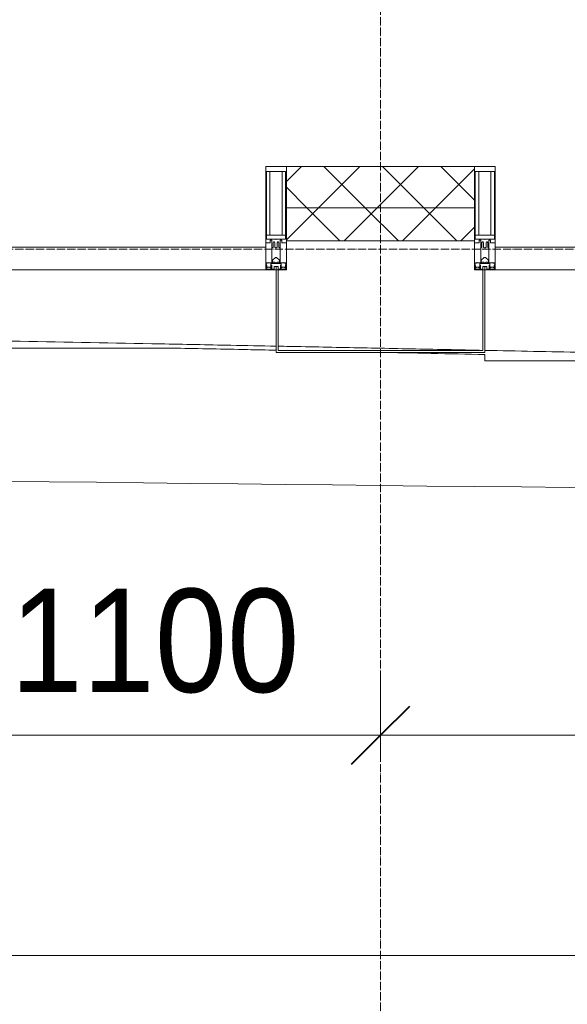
# Model space of a CAD drawing. Header units: millimetres. Extents: x 5617 to 110067, y 7718 to 195801.
# Tile 5 of 81: x 35990 to 37315, y 13573 to 15955. Entities that reach past the tile are written whole.
import ezdxf

# ---------------------------------------------------------------- set-up
doc = ezdxf.new("R2010")
doc.units = ezdxf.units.MM
doc.linetypes.add('ADSK_Линия сетки', pattern=[25, 20, -2.5, 0, -2.5])
doc.linetypes.add('Линия сетки', pattern=[25, 20, -2.5, 0, -2.5])
for name, color, linetype, lineweight in [('Импосты витража', 7, 'Continuous', 18), ('Колонны', 7, 'Continuous', 18), ('Оси', 7, 'Continuous', 9), ('Панели витража', 7, 'Continuous', 18), ('Размеры', 7, 'Continuous', 9), ('Размеры-100', 7, 'Continuous', 9), ('Стены разрез', 7, 'Continuous', 40), ('Стены штриховка', 7, 'Continuous', 40), ('Форма', 7, 'Continuous', 18), ('Формообразующий элемент-перекрытие', 7, 'Continuous', 18), ('Элементы узлов', 7, 'Continuous', 18)]:
    doc.layers.add(name, color=color, linetype=linetype, lineweight=lineweight)
doc.styles.add('Arial', font='arial.ttf', dxfattribs={"width": 0.9, "height": 250})
doc.dimstyles.new('Основной_2_5_мм', dxfattribs={"dimscale": 304.8, "dimtxt": 255.06485, "dimasz": 0.463911, "dimexe": 0.492126, "dimexo": 0.492126, "dimgap": 0.098425, "dimtad": 1, "dimdec": 0, "dimdsep": 46, "dimtxsty": 'Arial', "dimblk1": 'OBLIQUE', "dimblk2": 'OBLIQUE', "dimsah": 1, "dimcen": 0.09, "dimdle": 0.492126, "dimazin": 2, "dimtfac": 1, "dimtdec": 4, "dimtix": 1, "dimtmove": 0, "dimatfit": 3, "dimfxl": 1, "dimtvp": 1, "dimtolj": 1, "dimtzin": 0, "dimlwd": 20, "dimlwe": 20, "dimarcsym": 2})
pattern_1 = [(45, (0, 0), (-70.71068, 70.71068), []), (135, (0, 0), (-70.71068, -70.71068), [])]

# ---------------------------------------------------------------- blocks, each defined once
blk = doc.blocks.new('System Panel - A_PAN_Glass-7510832-МКСС_К4_L14_48_300_')
at = {"layer": 'Панели витража', "color": 253, "lineweight": 5, "true_color": 0xaaaaaa}
for p, q in [((656.25, 55), (-656.25, 55)), ((-656.25, 55), (-656.25, 0)), ((656.25, 0), (656.25, 55)), ((-656.25, 0), (656.25, 0))]:
    blk.add_line(p, q, dxfattribs=at)
blk = doc.blocks.new('Rectangular Mullion - 50Wx250H-2623690-МКСС_К4_L14_48_300_')
at = {"layer": 'Элементы узлов', "color": 253, "lineweight": 5, "true_color": 0xaaaaaa}
for p, q in [((-25, 65.2), (-25, 250)), ((-25, 250), (0, 250)), ((25, 250), (0, 250)), ((25, 65.2), (25, 250)), ((-23, 237.3), (0, 237.3)), ((-23, 237.3), (-23, 73.6)), ((-14.9, 84), (-14.9, 237.3)), ((23, 237.3), (0, 237.3)), ((14.9, 84), (14.9, 237.3)), ((23, 237.3), (23, 73.6)), ((0, 84), (-23, 84)), ((-0.5, 73.6), (-23, 73.6)), ((0, 84), (23, 84)), ((0.5, 73.6), (23, 73.6)), ((-14, 65.2), (-25, 65.2)), ((-14, 71.3), (-14, 65.2)), ((-10, 71.3), (-14, 71.3)), ((-10, 53), (-10, 71.3)), ((-8.7, 53), (-10, 53)), ((-10, 53), (-10, 17)), ((-8.7, 53), (-7, 54.7)), ((-7, 65.2), (-5.9, 67.3)), ((-7, 65.2), (-7, 54.7)), ((-4.1, 67.3), (-5.9, 67.3)), ((-4.1, 67.3), (-2.9, 65.1)), ((-2.9, 65.1), (-2.9, 54.6)), ((-1.3, 53), (-2.9, 54.6)), ((0, 53), (-1.3, 53)), ((0, 53), (1.3, 53)), ((1.3, 53), (2.9, 54.6)), ((4.1, 67.3), (2.9, 65.1)), ((2.9, 65.1), (2.9, 54.6)), ((4.1, 67.3), (5.9, 67.3)), ((7, 65.2), (5.9, 67.3)), ((7, 65.2), (7, 54.7)), ((8.7, 53), (7, 54.7)), ((8.7, 53), (10, 53)), ((10, 71.3), (14, 71.3)), ((10, 53), (10, 71.3)), ((10, 53), (10, 17)), ((14, 71.3), (14, 65.2)), ((14, 65.2), (25, 65.2)), ((-8.5, 23), (-1.5, 30)), ((-1.5, 30), (0, 30)), ((1.5, 30), (0, 30)), ((8.5, 23), (1.5, 30)), ((-23.8, 14.6), (-25, 14.2)), ((-25, 0), (-25, 14.2)), ((-22.3, 17), (-23.8, 17)), ((-23.8, 17), (-23.8, 14.6)), ((-22.5, 10.6), (-23.8, 14.6)), ((-22.5, 10.6), (-23.7, 9.9)), ((-23.7, 1.3), (-23.7, 9.9)), ((-23.7, 1.3), (-11.8, 1.3)), ((-23.2, 10.2), (-22.5, 8)), ((-22.5, 8), (-22.5, 4.5)), ((-21.3, 4.5), (-22.5, 4.5)), ((-22.3, 17), (-22.3, 16)), ((-22.3, 16), (-21.3, 16)), ((-19, 17.6), (-21.3, 16)), ((-21.3, 4.5), (-21.3, 6.5)), ((-21.3, 6.5), (-14.2, 6.5)), ((-18.4, 16.6), (-19, 17.6)), ((-7.4, 16.6), (-18.4, 16.6)), ((-14.2, 6.5), (-14.2, 4.5)), ((-13.2, 4.5), (-14.2, 4.5)), ((-13.2, 4.5), (-12.2, 7.2)), ((-12.7, 7.6), (-11.3, 11.4)), ((-12.7, 7.6), (-11.8, 6.9)), ((-12.2, 9), (-12.2, 14.8)), ((-12.2, 14.8), (0, 14.8)), ((-11.8, 1.3), (-11.8, 6.9)), ((-10.5, 11.2), (-11.3, 11.4)), ((-10.5, 1.5), (-10.5, 11.2)), ((-4.8, 1.5), (-10.5, 1.5)), ((-10, 17), (-7.5, 17)), ((-8.5, 18.5), (-8.5, 23)), ((-7.5, 18.5), (-8.5, 18.5)), ((-7.5, 17), (-7.5, 18.5)), ((-7.4, 18), (-7.4, 16.6)), ((-2.6, 18), (-7.4, 18)), ((0, 8), (-4.8, 8)), ((-4.8, 1.5), (-4.8, 8)), ((-2.6, 18), (-2.6, 16.8)), ((-2.6, 16.8), (0, 16.8)), ((2.6, 16.8), (0, 16.8)), ((0, 14.8), (0, 16.8)), ((0, 14.8), (0, 16.8)), ((12.2, 14.8), (0, 14.8)), ((0, 0), (0, 8)), ((0, 8), (4.8, 8)), ((0, 0), (0, 8)), ((2.6, 18), (2.6, 16.8)), ((2.6, 18), (7.4, 18)), ((4.8, 1.5), (4.8, 8)), ((4.8, 1.5), (10.5, 1.5)), ((7.4, 18), (7.4, 16.6)), ((7.4, 16.6), (18.4, 16.6)), ((7.5, 18.5), (8.5, 18.5)), ((7.5, 17), (7.5, 18.5)), ((10, 17), (7.5, 17)), ((8.5, 18.5), (8.5, 23)), ((10.5, 11.2), (11.3, 11.4)), ((10.5, 1.5), (10.5, 11.2)), ((12.7, 7.6), (11.3, 11.4)), ((12.7, 7.6), (11.8, 6.9)), ((11.8, 1.3), (11.8, 6.9)), ((23.7, 1.3), (11.8, 1.3)), ((12.2, 9), (12.2, 14.8)), ((13.2, 4.5), (12.2, 7.2)), ((13.2, 4.5), (14.2, 4.5)), ((21.3, 6.5), (14.2, 6.5)), ((14.2, 6.5), (14.2, 4.5)), ((18.4, 16.6), (19, 17.6)), ((19, 17.6), (21.3, 16)), ((22.3, 16), (21.3, 16)), ((21.3, 4.5), (21.3, 6.5)), ((21.3, 4.5), (22.5, 4.5)), ((22.3, 17), (22.3, 16)), ((22.3, 17), (23.8, 17)), ((22.5, 10.6), (23.8, 14.6)), ((22.5, 10.6), (23.7, 9.9)), ((23.2, 10.2), (22.5, 8)), ((22.5, 8), (22.5, 4.5)), ((23.7, 1.3), (23.7, 9.9)), ((23.8, 17), (23.8, 14.6)), ((23.8, 14.6), (25, 14.2)), ((25, 0), (25, 14.2)), ((-25, 0), (0, 0)), ((25, 0), (0, 0))]:
    blk.add_line(p, q, dxfattribs=at)
for centre, start, end in [((-0.5, 73.1), 360, 90), ((0.5, 73.1), 90, 180)]:
    blk.add_arc(centre, 0.5, start, end, dxfattribs=at)
blk = doc.blocks.new('Rectangular Mullion - R_StandardFrame_50Wx250H-V78-МКСС_К4_L14_48_300_')
at = {"layer": 'Импосты витража', "color": 253, "lineweight": 5, "true_color": 0xaaaaaa}
for p, q in [((-25, -250), (-25, 0)), ((-25, 0), (0, 0)), ((5, 0), (25, 0)), ((25, 0), (25, -250)), ((25, -250), (-25, -250))]:
    blk.add_line(p, q, dxfattribs=at)
blk = doc.blocks.new('Rectangular Mullion - R_StandardFrame_50Wx250H-7509108-МКСС_К4_L14_48_300_')
at = {"layer": 'Импосты витража', "color": 253, "lineweight": 5, "true_color": 0xaaaaaa}
for p, q in [((-25, -250), (-25, 0)), ((-25, 0), (-5, 0)), ((0, 0), (25, 0)), ((25, 0), (25, -250)), ((25, -250), (-25, -250))]:
    blk.add_line(p, q, dxfattribs=at)
blk = doc.blocks.new('A_SLK_PAN_Type1 - Прямой тип панели-6537690-МКСС_К4_L14_48_300_')
at = {"layer": 'Колонны', "lineweight": 5}
for p, q in [((-252.5, 200), (252.5, 200)), ((-252.5, 0), (-252.5, 200)), ((-247.5, 195), (-247.5, 0)), ((247.5, 195), (-247.5, 195)), ((247.5, 0), (247.5, 195)), ((252.5, 200), (252.5, 0)), ((-247.5, 0), (-252.5, 0)), ((252.5, 0), (247.5, 0))]:
    blk.add_line(p, q, dxfattribs=at)
blk = doc.blocks.new('A_OGR_PAN_Отлив - A_OGR_PAN_Отлив-6122005-МКСС_К4_L14_48_300_')
at = {"layer": 'Колонны', "color": 253, "lineweight": 5, "true_color": 0xaaaaaa}
for q in [(-681.2, -205.3), (16.2, -220)]:
    blk.add_line((-681.2, -220), q, dxfattribs=at)
blk = doc.blocks.new('A_OGR_PAN_Отлив - A_OGR_PAN_Отлив-6121270-МКСС_К4_L14_48_300_')
at = {"layer": 'Колонны', "color": 253, "lineweight": 5, "true_color": 0xaaaaaa}
for q in [(-681.2, -167.7), (450.4, -190)]:
    blk.add_line((-681.2, -190), q, dxfattribs=at)
blk = doc.blocks.new('135_SLK_K4_AR_FCD_rvt-1-МКСС_К4_L14_48_300_')
at = {"layer": 'Стены разрез', "lineweight": 5, "true_color": 0xaaaaaa}
h = blk.add_hatch(dxfattribs=at)
h.set_pattern_fill('FP_4', color=253, style=0, pattern_type=2)
h.set_pattern_definition(pattern_1)
h.paths.add_polyline_path([(104122.5, 15500), (104577.5, 15500), (104577.5, 15600), (104122.5, 15600)])
h = blk.add_hatch(dxfattribs=at)
h.set_pattern_fill('FP_4', color=253, style=0, pattern_type=2)
h.set_pattern_definition(pattern_1)
h.paths.add_polyline_path([(104122.5, 15420), (104577.5, 15420), (104577.5, 15500), (104122.5, 15500)])
at = {"layer": 'Стены разрез', "color": 253, "lineweight": 9, "true_color": 0xaaaaaa}
for p, q in [((104577.5, 15600), (104122.5, 15600)), ((104122.5, 15600), (104122.5, 15420)), ((104577.5, 15420), (104577.5, 15600)), ((104122.5, 15420), (104577.5, 15420))]:
    blk.add_line(p, q, dxfattribs=at)
at = {"layer": 'Стены штриховка', "color": 253, "lineweight": 9, "true_color": 0xaaaaaa}
blk.add_line((104577.5, 15500), (104122.5, 15500), dxfattribs=at)
at = {"layer": 'Форма', "color": 253, "lineweight": 9, "true_color": 0xaaaaaa}
for points, knots in [([(102734.8, 15190.3), (102755.9, 15189.9), (102833.8, 15188.6), (102968.4, 15186.3), (103195.1, 15182.2), (103478.3, 15177.1), (103761.4, 15171.7), (103967.9, 15167.7), (104061, 15165.8), (104097.5, 15165.1)], [-0.89452184, -0.89452184, -0.89452184, -0.89452184, -0.89285714, -0.88839286, -0.88392857, -0.875, -0.86607143, -0.86160714, -0.85873646, -0.85873646, -0.85873646, -0.85873646]), ([(104102.5, 15165), (104121, 15164.7), (104196.3, 15163.2), (104328.3, 15160.5), (104471.9, 15157.6), (104558.9, 15155.9), (104589.2, 15155.2)], [-0.85860516, -0.85860516, -0.85860516, -0.85860516, -0.85714286, -0.85267857, -0.84821429, -0.84582662, -0.84582662, -0.84582662, -0.84582662]), ([(104602.6, 15155), (104681.1, 15153.4), (104872.9, 15149.4), (105121.4, 15144.2), (105348, 15139.4), (105518.1, 15135.8), (105688.2, 15132.1), (105837.2, 15128.9), (105929.5, 15126.8), (105965.1, 15126.1)], [-0.84547407, -0.84547407, -0.84547407, -0.84547407, -0.83928571, -0.83035714, -0.82589286, -0.82142857, -0.81696429, -0.8125, -0.8096914, -0.8096914, -0.8096914, -0.8096914])]:
    blk.add_open_spline(points, degree=3, knots=knots, dxfattribs=at)
at = {"layer": 'Форма', "color": 253, "lineweight": 5, "true_color": 0xaaaaaa}
blk.add_open_spline([(95358.1, 14980.4), (99924.1, 14882.9), (106327.8, 14767.5), (112943.9, 14812.1), (114517.6, 14829.1)], degree=3, knots=[30.45309, 30.45309, 30.45309, 30.45309, 55.669869, 63.594788, 63.594788, 63.594788, 63.594788], dxfattribs=at)
at = {"layer": 'Формообразующий элемент-перекрытие', "color": 253, "lineweight": 5, "true_color": 0xaaaaaa}
blk.add_open_spline([(104097.5, 15155.3), (104074.4, 15155.8), (103993.6, 15157.5), (103912.8, 15159.1), (103855.1, 15160.2)], degree=3, knots=[0.847344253, 0.847344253, 0.847344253, 0.847344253, 0.849137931, 0.853625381, 0.853625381, 0.853625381, 0.853625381], dxfattribs=at)
blk.add_open_spline([(104602.5, 15144.9), (104516.2, 15146.7), (104429.9, 15148.5), (104343.5, 15150.3)], degree=3, dxfattribs=at)
at = {"layer": 'Импосты витража', "color": 253, "lineweight": 5, "true_color": 0xaaaaaa}
for p in [(104097.5, 15350), (104602.5, 15350)]:
    blk.add_blockref('Rectangular Mullion - 50Wx250H-2623690-МКСС_К4_L14_48_300_', p, dxfattribs=at)
at = {"layer": 'Импосты витража', "color": 253, "lineweight": 5, "true_color": 0xaaaaaa, "extrusion": (0, 0, -1), "rotation": 180}
for name, p in [('Rectangular Mullion - R_StandardFrame_50Wx250H-V78-МКСС_К4_L14_48_300_', (-104097.5, 15350)), ('Rectangular Mullion - R_StandardFrame_50Wx250H-7509108-МКСС_К4_L14_48_300_', (-104602.5, 15350))]:
    blk.add_blockref(name, p, dxfattribs=at)
at = {"layer": 'Колонны', "color": 253, "lineweight": 5, "true_color": 0xaaaaaa, "rotation": 180}
blk.add_blockref('A_SLK_PAN_Type1 - Прямой тип панели-6537690-МКСС_К4_L14_48_300_', (104350, 15350), dxfattribs=at)
at = {"layer": 'Колонны', "color": 253, "lineweight": 5, "true_color": 0xaaaaaa}
for name, p in [('A_OGR_PAN_Отлив - A_OGR_PAN_Отлив-6121270-МКСС_К4_L14_48_300_', (103416.3, 15350)), ('A_OGR_PAN_Отлив - A_OGR_PAN_Отлив-6122005-МКСС_К4_L14_48_300_', (105283.8, 15350))]:
    blk.add_blockref(name, p, dxfattribs=at)
at = {"layer": 'Панели витража', "color": 253, "lineweight": 5, "true_color": 0xaaaaaa}
for p in [(103416.3, 15350), (105283.8, 15350)]:
    blk.add_blockref('System Panel - A_PAN_Glass-7510832-МКСС_К4_L14_48_300_', p, dxfattribs=at)
blk = doc.blocks.new('DIMBLOCK3-МКСС_К4_L14_48_300_')
at = {"layer": 'Размеры-100', "lineweight": 20, "transparency": 16777216}
for p, q in [((35762.7, 14223.5), (35762.7, 14373.5)), ((36862.7, 14223.5), (36862.7, 14373.5)), ((35762.7, 14223.5), (36862.7, 14223.5)), ((35762.7, 14223.5), (35762.7, 14173.5)), ((36862.7, 14223.5), (36862.7, 14173.5))]:
    blk.add_line(p, q, dxfattribs=at)
at = {"layer": 'Размеры-100', "lineweight": 40, "transparency": 16777216}
for p, q in [((35762.7, 14223.5), (35833.4, 14294.2)), ((36862.7, 14223.5), (36933.4, 14294.2)), ((35762.7, 14223.5), (35692, 14152.8)), ((36862.7, 14223.5), (36792, 14152.8))]:
    blk.add_line(p, q, dxfattribs=at)
at = {"layer": 'Размеры-100', "color": 0, "lineweight": 20, "transparency": 16777216, "insert": (35967.4, 14578.1), "char_height": 250, "width": 828.765, "attachment_point": 1, "line_spacing_factor": 0.941778, "style": 'Arial'}
blk.add_mtext('1100', dxfattribs=at)
blk = doc.blocks.new('_Oblique')
at = {"color": 0, "linetype": 'ByBlock', "lineweight": -2}
blk.add_line((-0.5, -0.5), (0.5, 0.5), dxfattribs=at)
blk = doc.blocks.new('DIMBLOCK4-МКСС_К4_L14_48_300_')
at = {"layer": 'Размеры-100', "lineweight": 20, "transparency": 16777216}
for p, q in [((36862.7, 14223.5), (36862.7, 14373.5)), ((40462.7, 14223.5), (40462.7, 14373.5)), ((36862.7, 14223.5), (40462.7, 14223.5)), ((36862.7, 14223.5), (36862.7, 14173.5)), ((40462.7, 14223.5), (40462.7, 14173.5))]:
    blk.add_line(p, q, dxfattribs=at)
at = {"layer": 'Размеры-100', "lineweight": 40, "transparency": 16777216}
for p, q in [((36862.7, 14223.5), (36933.4, 14294.2)), ((40462.7, 14223.5), (40533.4, 14294.2)), ((36862.7, 14223.5), (36792, 14152.8)), ((40462.7, 14223.5), (40392, 14152.8))]:
    blk.add_line(p, q, dxfattribs=at)
at = {"layer": 'Размеры-100', "color": 0, "lineweight": 20, "transparency": 16777216, "insert": (38317.4, 14578.1), "char_height": 250, "width": 828.765, "attachment_point": 1, "line_spacing_factor": 0.941778, "style": 'Arial'}
blk.add_mtext('3600', dxfattribs=at)
blk = doc.blocks.new('DIMBLOCK16-МКСС_К4_L14_48_300_')
at = {"layer": 'Размеры-100', "lineweight": 20, "transparency": 16777216}
for p, q in [((29662.7, 13690.7), (29662.7, 13840.7)), ((69262.7, 13690.7), (69262.7, 13840.7)), ((29512.7, 13690.7), (69412.7, 13690.7)), ((29662.7, 13690.7), (29662.7, 13640.7)), ((69262.7, 13690.7), (69262.7, 13640.7))]:
    blk.add_line(p, q, dxfattribs=at)
at = {"layer": 'Размеры-100', "lineweight": 40, "transparency": 16777216}
for p, q in [((29662.7, 13690.7), (29733.4, 13761.4)), ((69262.7, 13690.7), (69333.4, 13761.4)), ((29662.7, 13690.7), (29592, 13620)), ((69262.7, 13690.7), (69192, 13620))]:
    blk.add_line(p, q, dxfattribs=at)
at = {"layer": 'Размеры-100', "color": 0, "lineweight": 20, "transparency": 16777216, "insert": (49031.1, 14045.3), "char_height": 250, "width": 1035.956, "attachment_point": 1, "line_spacing_factor": 0.941778, "style": 'Arial'}
blk.add_mtext('39600', dxfattribs=at)

msp = doc.modelspace()

# ---------------------------------------------------------------- linework, layer by layer
at = {"layer": 'Оси', "linetype": 'Линия сетки'}
msp.add_line((36862.7, 12025.7), (36862.7, 33150), dxfattribs=at)
at = {"layer": 'Оси', "linetype": 'ADSK_Линия сетки'}
msp.add_line((69432.7, 15400), (25313.5, 15400), dxfattribs=at)

# ---------------------------------------------------------------- block references
at = {"lineweight": 5}
msp.add_blockref('135_SLK_K4_AR_FCD_rvt-1-МКСС_К4_L14_48_300_', (-67487.3, 0), dxfattribs=at)

# ---------------------------------------------------------------- dimensions: what is measured, and where the dimension line sits
at = {"layer": 'Размеры', "lineweight": 20}
for base, p1, p2, override, picture, middle in [((36862.7, 14223.5), (35762.7, 14323.5), (36862.7, 14323.5), {"dimpost": '<>', "dimfxl": 1100}, 'DIMBLOCK3-МКСС_К4_L14_48_300_', (36312.7, 14381.2)), ((40462.7, 14223.5), (36862.7, 14323.5), (40462.7, 14323.5), {"dimpost": '<>', "dimfxl": 3600}, 'DIMBLOCK4-МКСС_К4_L14_48_300_', (38662.7, 14381.3)), ((69262.7, 13690.7), (29662.7, 13790.7), (69262.7, 13790.7), {"dimpost": '<>', "dimfxl": 39600}, 'DIMBLOCK16-МКСС_К4_L14_48_300_', (49462.7, 13848.4))]:
    dim = msp.add_linear_dim(base=base, p1=p1, p2=p2, dimstyle='Основной_2_5_мм', override=override, dxfattribs=at)
    dim.commit()
    dim.dimension.update_dxf_attribs({"geometry": picture, "text_midpoint": middle})

doc.saveas('drawing.dxf')
